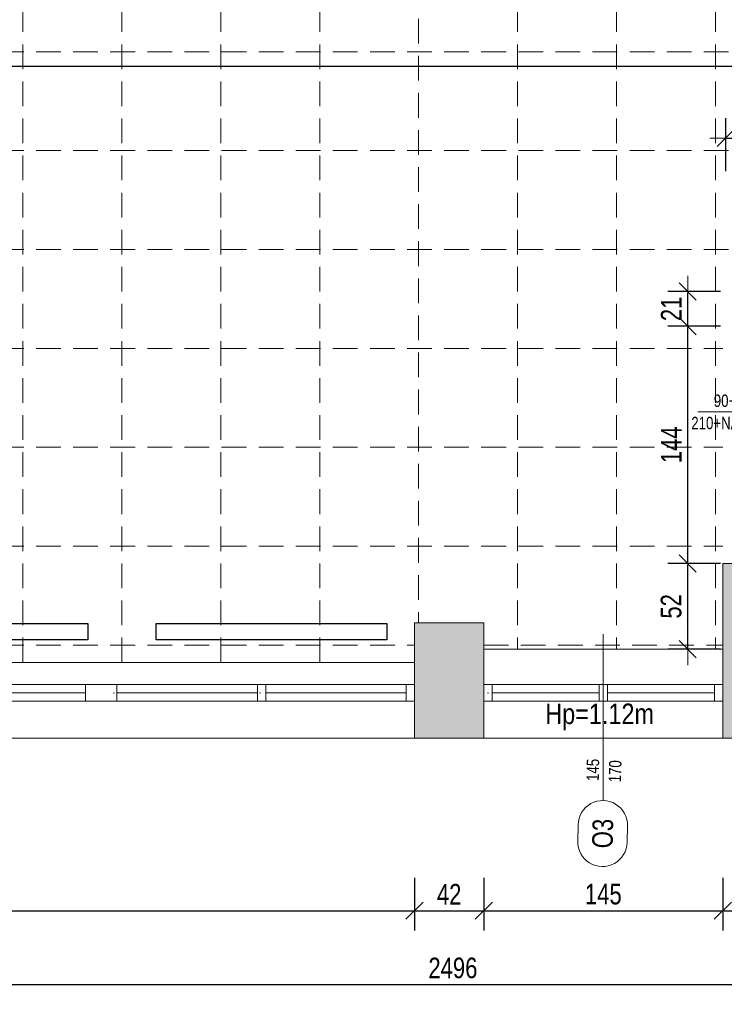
# Model space of a CAD drawing. Header units: millimetres. Extents: x 27490 to 108194, y -40520 to 41185.
# Tile 14 of 65: x 28991 to 29418, y -32314 to -31717. Entities that reach past the tile are written whole.
import ezdxf
from ezdxf.enums import TextEntityAlignment as Align

# ---------------------------------------------------------------- set-up
doc = ezdxf.new("R2010")
doc.units = ezdxf.units.MM
doc.linetypes.add('DASHEDX2', pattern=[1.5, 1, -0.5])
doc.layers.get('0').update_dxf_attribs({"lineweight": 18})
doc.layers.get('Defpoints').update_dxf_attribs({"lineweight": 18})
for name, color, linetype, lineweight in [('BA_drz', 7, 'Continuous', 18), ('BA_sym', 7, 'Continuous', 18), ('BA_txc', 1, 'Continuous', 18), ('BA_txs', 2, 'Continuous', 18), ('mm_grzejniki', 30, 'Continuous', 30), ('PG_PRZERYWANE_ŚREDNIE', 1, 'DASHEDX2', 18), ('PG_WYMIARY', 1, 'Continuous', 18), ('PG_ŚCIANY_DZIAŁOWE', 3, 'Continuous', 18), ('Przekrojowa', 60, 'Continuous', 18)]:
    doc.layers.add(name, color=color, linetype=linetype, lineweight=lineweight)
doc.styles.add('BIKTS', font='bikromsw.shx', dxfattribs={"width": 0.85})
doc.styles.add('BIKWYM', font='BIKROMSW.SHX', dxfattribs={"width": 0.8})
doc.dimstyles.new('BA_KR_50', dxfattribs={"dimscale": 0.5, "dimtxt": 25, "dimasz": 1.666667, "dimexe": 24, "dimexo": 0, "dimgap": 0, "dimtad": 0, "dimdec": 1, "dimrnd": 0.5, "dimzin": 9, "dimdsep": 46, "dimtxsty": 'BIKWYM', "dimblk": 'WYM-KR', "dimcen": 0, "dimdle": 20, "dimclrd": 256, "dimclre": 256, "dimclrt": 7, "dimadec": 0, "dimazin": 0, "dimtfac": 0.033333, "dimtdec": 1, "dimtmove": 0, "dimatfit": 3, "dimldrblk": 'WYM-KR', "dimfxl": 40, "dimfxlon": 1, "dimtvp": 0.8, "dimtolj": 1, "dimarcsym": 0})

# ---------------------------------------------------------------- blocks, each defined once
blk = doc.blocks.new('symdrz')
blk.add_lwpolyline([(-10, -30, -1), (-10, 30), (10, 30, -1), (10, -30)], format="xyb", close=True)
at = {"style": 'BIKTS', "width": 0.8}
blk.add_attdef('SZERDRZ', text='', height=25, dxfattribs=at).set_placement((77.1, 8.8), align=Align.CENTER)
blk.add_attdef('SYMDRZ', text='', height=25, dxfattribs=at).set_placement((0, 0), align=Align.MIDDLE)
blk.add_attdef('WYSDRZ', text='', height=25, dxfattribs=at).set_placement((77.1, -9.5), align=Align.TOP_CENTER)
blk = doc.blocks.new('dr1h901')
at = {"color": 0}
blk.add_line((-0.5, 0), (-0.5, 1), dxfattribs=at)
blk.add_line((0, 0.3622), (0, -0.2655))
blk.add_arc((-0.5, 0), 1, 0, 90, dxfattribs=at)
blk = doc.blocks.new('WYM-KR')
at = {"linetype": 'ByBlock'}
blk.add_line((11.52, 0), (-11.52, 0), dxfattribs=at)
at = {"color": 7, "linetype": 'ByBlock'}
blk.add_line((6.24, 6.24), (-6.24, -6.24), dxfattribs=at)
blk = doc.blocks.new('*D852')
at = {"layer": 'Defpoints', "color": 0, "transparency": 16777216}
for p in [(29395.91, -32046.48), (29417.24, -32046.48), (29417.24, -32098.48)]:
    blk.add_point(p, dxfattribs=at)
at = {"layer": 'PG_WYMIARY', "lineweight": -2, "transparency": 16777216}
for p, q in [((29415.91, -32046.48), (29383.91, -32046.48)), ((29395.91, -32097.64), (29395.91, -32047.31)), ((29415.91, -32098.48), (29383.91, -32098.48))]:
    blk.add_line(p, q, dxfattribs=at)
at = {"layer": 'PG_WYMIARY', "lineweight": -2, "transparency": 16777216, "xscale": 0.8333333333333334, "yscale": 0.8333333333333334, "zscale": 0.8333333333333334}
for p, rotation in [((29395.91, -32046.48), 90), ((29395.91, -32098.48), 270)]:
    blk.add_blockref('WYM-KR', p, dxfattribs=dict(at, rotation=rotation))
at = {"layer": 'PG_WYMIARY', "color": 7, "transparency": 16777216, "insert": (29385.91, -32072.48), "char_height": 12.5, "attachment_point": 5, "rotation": 90, "style": 'BIKWYM'}
blk.add_mtext('\\A1;52', dxfattribs=at)
blk = doc.blocks.new('*D853')
at = {"layer": 'Defpoints', "color": 0, "transparency": 16777216}
for p in [(29395.91, -31902.48), (29420.99, -31902.48), (29417.24, -32046.48)]:
    blk.add_point(p, dxfattribs=at)
at = {"layer": 'PG_WYMIARY', "lineweight": -2, "transparency": 16777216}
for p, q in [((29415.91, -31902.48), (29383.91, -31902.48)), ((29395.91, -32045.64), (29395.91, -31903.31)), ((29415.91, -32046.48), (29383.91, -32046.48))]:
    blk.add_line(p, q, dxfattribs=at)
at = {"layer": 'PG_WYMIARY', "lineweight": -2, "transparency": 16777216, "xscale": 0.8333333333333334, "yscale": 0.8333333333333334, "zscale": 0.8333333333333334}
for p, rotation in [((29395.91, -31902.48), 90), ((29395.91, -32046.48), 270)]:
    blk.add_blockref('WYM-KR', p, dxfattribs=dict(at, rotation=rotation))
at = {"layer": 'PG_WYMIARY', "color": 7, "transparency": 16777216, "insert": (29385.91, -31974.48), "char_height": 12.5, "attachment_point": 5, "rotation": 90, "style": 'BIKWYM'}
blk.add_mtext('\\A1;144', dxfattribs=at)
blk = doc.blocks.new('*D854')
at = {"layer": 'Defpoints', "color": 0, "transparency": 16777216}
for p in [(29395.91, -31881.48), (29418.99, -31881.48), (29420.99, -31902.48)]:
    blk.add_point(p, dxfattribs=at)
at = {"layer": 'PG_WYMIARY', "lineweight": -2, "transparency": 16777216}
for p, q in [((29415.91, -31881.48), (29383.91, -31881.48)), ((29395.91, -31901.64), (29395.91, -31882.31)), ((29415.91, -31902.48), (29383.91, -31902.48))]:
    blk.add_line(p, q, dxfattribs=at)
at = {"layer": 'PG_WYMIARY', "lineweight": -2, "transparency": 16777216, "xscale": 0.8333333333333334, "yscale": 0.8333333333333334, "zscale": 0.8333333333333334}
for p, rotation in [((29395.91, -31881.48), 90), ((29395.91, -31902.48), 270)]:
    blk.add_blockref('WYM-KR', p, dxfattribs=dict(at, rotation=rotation))
at = {"layer": 'PG_WYMIARY', "color": 7, "transparency": 16777216, "insert": (29385.91, -31891.98), "char_height": 12.5, "attachment_point": 5, "rotation": 90, "style": 'BIKWYM'}
blk.add_mtext('\\A1;21', dxfattribs=at)
blk = doc.blocks.new('*D855')
at = {"layer": 'Defpoints', "color": 0, "transparency": 16777216}
for p in [(29432.99, -31788.34), (29418.99, -31881.48), (29432.99, -31881.48)]:
    blk.add_point(p, dxfattribs=at)
at = {"layer": 'PG_WYMIARY', "lineweight": -2, "transparency": 16777216}
for p, q in [((29425.99, -31788.34), (29431.47, -31770.09)), ((29431.47, -31770.09), (29446.23, -31770.09)), ((29418.99, -31808.34), (29418.99, -31776.34)), ((29432.99, -31808.34), (29432.99, -31776.34)), ((29419.82, -31788.34), (29432.16, -31788.34))]:
    blk.add_line(p, q, dxfattribs=at)
at = {"layer": 'PG_WYMIARY', "lineweight": -2, "transparency": 16777216, "xscale": 0.8333333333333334, "yscale": 0.8333333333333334, "zscale": 0.8333333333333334, "rotation": 180}
blk.add_blockref('WYM-KR', (29418.99, -31788.34), dxfattribs=at)
at = {"layer": 'PG_WYMIARY', "lineweight": -2, "transparency": 16777216, "xscale": 0.8333333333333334, "yscale": 0.8333333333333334, "zscale": 0.8333333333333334}
blk.add_blockref('WYM-KR', (29432.99, -31788.34), dxfattribs=at)
at = {"layer": 'PG_WYMIARY', "color": 7, "transparency": 16777216, "insert": (29438.85, -31760.09), "char_height": 12.5, "attachment_point": 5, "style": 'BIKWYM'}
blk.add_mtext('\\A1;14', dxfattribs=at)
blk = doc.blocks.new('*D805')
at = {"layer": 'Defpoints', "color": 0, "transparency": 16777216}
for p in [(30042.24, -31744.62), (30042.24, -31914.98), (28865.74, -32106.48)]:
    blk.add_point(p, dxfattribs=at)
at = {"layer": 'PG_WYMIARY', "lineweight": -2, "transparency": 16777216}
for p, q in [((28865.74, -31764.62), (28865.74, -31732.62)), ((30042.24, -31764.62), (30042.24, -31732.62)), ((28866.57, -31744.62), (30041.41, -31744.62))]:
    blk.add_line(p, q, dxfattribs=at)
at = {"layer": 'PG_WYMIARY', "lineweight": -2, "transparency": 16777216, "xscale": 0.8333333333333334, "yscale": 0.8333333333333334, "zscale": 0.8333333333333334, "rotation": 180}
blk.add_blockref('WYM-KR', (28865.74, -31744.62), dxfattribs=at)
at = {"layer": 'PG_WYMIARY', "lineweight": -2, "transparency": 16777216, "xscale": 0.8333333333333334, "yscale": 0.8333333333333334, "zscale": 0.8333333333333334}
blk.add_blockref('WYM-KR', (30042.24, -31744.62), dxfattribs=at)
at = {"layer": 'PG_WYMIARY', "color": 7, "transparency": 16777216, "insert": (29453.99, -31734.62), "char_height": 12.5, "attachment_point": 5, "style": 'BIKWYM'}
blk.add_mtext('\\A1;1177', dxfattribs=at)
blk = doc.blocks.new('*D746')
at = {"layer": 'Defpoints', "color": 0, "transparency": 16777216}
for p in [(28673.24, -32152.48), (29230.24, -32152.48), (29230.24, -32257.16)]:
    blk.add_point(p, dxfattribs=at)
at = {"layer": 'PG_WYMIARY', "lineweight": -2, "transparency": 16777216}
for p, q in [((28673.24, -32237.16), (28673.24, -32269.16)), ((29230.24, -32237.16), (29230.24, -32269.16)), ((28674.07, -32257.16), (29229.41, -32257.16))]:
    blk.add_line(p, q, dxfattribs=at)
at = {"layer": 'PG_WYMIARY', "lineweight": -2, "transparency": 16777216, "xscale": 0.8333333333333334, "yscale": 0.8333333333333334, "zscale": 0.8333333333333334, "rotation": 180}
blk.add_blockref('WYM-KR', (28673.24, -32257.16), dxfattribs=at)
at = {"layer": 'PG_WYMIARY', "lineweight": -2, "transparency": 16777216, "xscale": 0.8333333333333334, "yscale": 0.8333333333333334, "zscale": 0.8333333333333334}
blk.add_blockref('WYM-KR', (29230.24, -32257.16), dxfattribs=at)
at = {"layer": 'PG_WYMIARY', "color": 7, "transparency": 16777216, "insert": (28951.74, -32247.16), "char_height": 12.5, "attachment_point": 5, "style": 'BIKWYM'}
blk.add_mtext('\\A1;557', dxfattribs=at)
blk = doc.blocks.new('*D747')
at = {"layer": 'Defpoints', "color": 0, "transparency": 16777216}
for p in [(29230.24, -32152.48), (29272.24, -32152.48), (29272.24, -32257.16)]:
    blk.add_point(p, dxfattribs=at)
at = {"layer": 'PG_WYMIARY', "lineweight": -2, "transparency": 16777216}
for p, q in [((29230.24, -32237.16), (29230.24, -32269.16)), ((29272.24, -32237.16), (29272.24, -32269.16)), ((29231.07, -32257.16), (29271.41, -32257.16))]:
    blk.add_line(p, q, dxfattribs=at)
at = {"layer": 'PG_WYMIARY', "lineweight": -2, "transparency": 16777216, "xscale": 0.8333333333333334, "yscale": 0.8333333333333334, "zscale": 0.8333333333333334, "rotation": 180}
blk.add_blockref('WYM-KR', (29230.24, -32257.16), dxfattribs=at)
at = {"layer": 'PG_WYMIARY', "lineweight": -2, "transparency": 16777216, "xscale": 0.8333333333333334, "yscale": 0.8333333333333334, "zscale": 0.8333333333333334}
blk.add_blockref('WYM-KR', (29272.24, -32257.16), dxfattribs=at)
at = {"layer": 'PG_WYMIARY', "color": 7, "transparency": 16777216, "insert": (29251.24, -32247.16), "char_height": 12.5, "attachment_point": 5, "style": 'BIKWYM'}
blk.add_mtext('\\A1;42', dxfattribs=at)
blk = doc.blocks.new('*D748')
at = {"layer": 'Defpoints', "color": 0, "transparency": 16777216}
for p in [(29272.24, -32152.48), (29417.24, -32152.48), (29417.24, -32257.16)]:
    blk.add_point(p, dxfattribs=at)
at = {"layer": 'PG_WYMIARY', "lineweight": -2, "transparency": 16777216}
for p, q in [((29272.24, -32237.16), (29272.24, -32269.16)), ((29417.24, -32237.16), (29417.24, -32269.16)), ((29273.07, -32257.16), (29416.41, -32257.16))]:
    blk.add_line(p, q, dxfattribs=at)
at = {"layer": 'PG_WYMIARY', "lineweight": -2, "transparency": 16777216, "xscale": 0.8333333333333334, "yscale": 0.8333333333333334, "zscale": 0.8333333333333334, "rotation": 180}
blk.add_blockref('WYM-KR', (29272.24, -32257.16), dxfattribs=at)
at = {"layer": 'PG_WYMIARY', "lineweight": -2, "transparency": 16777216, "xscale": 0.8333333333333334, "yscale": 0.8333333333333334, "zscale": 0.8333333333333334}
blk.add_blockref('WYM-KR', (29417.24, -32257.16), dxfattribs=at)
at = {"layer": 'PG_WYMIARY', "color": 7, "transparency": 16777216, "insert": (29344.74, -32247.16), "char_height": 12.5, "attachment_point": 5, "style": 'BIKWYM'}
blk.add_mtext('\\A1;145', dxfattribs=at)
blk = doc.blocks.new('*D749')
at = {"layer": 'Defpoints', "color": 0, "transparency": 16777216}
for p in [(29417.24, -32152.48), (29466.74, -32152.48), (29466.74, -32257.16)]:
    blk.add_point(p, dxfattribs=at)
at = {"layer": 'PG_WYMIARY', "lineweight": -2, "transparency": 16777216}
for p, q in [((29417.24, -32237.16), (29417.24, -32269.16)), ((29466.74, -32237.16), (29466.74, -32269.16)), ((29418.07, -32257.16), (29465.91, -32257.16))]:
    blk.add_line(p, q, dxfattribs=at)
at = {"layer": 'PG_WYMIARY', "lineweight": -2, "transparency": 16777216, "xscale": 0.8333333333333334, "yscale": 0.8333333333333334, "zscale": 0.8333333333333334, "rotation": 180}
blk.add_blockref('WYM-KR', (29417.24, -32257.16), dxfattribs=at)
at = {"layer": 'PG_WYMIARY', "lineweight": -2, "transparency": 16777216, "xscale": 0.8333333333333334, "yscale": 0.8333333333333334, "zscale": 0.8333333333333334}
blk.add_blockref('WYM-KR', (29466.74, -32257.16), dxfattribs=at)
at = {"layer": 'PG_WYMIARY', "color": 7, "transparency": 16777216, "insert": (29441.99, -32247.16), "char_height": 12.5, "attachment_point": 5, "style": 'BIKWYM'}
blk.add_mtext('\\A1;50', dxfattribs=at)
blk = doc.blocks.new('*D756')
at = {"layer": 'Defpoints', "color": 0, "transparency": 16777216}
for p in [(28005.74, -32152.48), (30501.3, -32152.48), (30501.3, -32301.96)]:
    blk.add_point(p, dxfattribs=at)
at = {"layer": 'PG_WYMIARY', "lineweight": -2, "transparency": 16777216}
for p, q in [((28005.74, -32281.96), (28005.74, -32313.96)), ((30501.3, -32281.96), (30501.3, -32313.96)), ((28006.57, -32301.96), (30500.46, -32301.96))]:
    blk.add_line(p, q, dxfattribs=at)
at = {"layer": 'PG_WYMIARY', "lineweight": -2, "transparency": 16777216, "xscale": 0.8333333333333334, "yscale": 0.8333333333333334, "zscale": 0.8333333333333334, "rotation": 180}
blk.add_blockref('WYM-KR', (28005.74, -32301.96), dxfattribs=at)
at = {"layer": 'PG_WYMIARY', "lineweight": -2, "transparency": 16777216, "xscale": 0.8333333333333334, "yscale": 0.8333333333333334, "zscale": 0.8333333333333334}
blk.add_blockref('WYM-KR', (30501.3, -32301.96), dxfattribs=at)
at = {"layer": 'PG_WYMIARY', "color": 7, "transparency": 16777216, "insert": (29253.52, -32291.96), "char_height": 12.5, "attachment_point": 5, "style": 'BIKWYM'}
blk.add_mtext('\\A1;2496', dxfattribs=at)
blk = doc.blocks.new('A$C52335042')
at = {"layer": 'mm_grzejniki', "lineweight": 30}
for points in [[(-1547.67, -2.37), (-1407.67, -2.37), (-1407.67, -12.37), (-1547.67, -12.37)], [(-1366.27, -2.37), (-1226.27, -2.37), (-1226.27, -12.37), (-1366.27, -12.37)]]:
    blk.add_lwpolyline(points, close=True, dxfattribs=at)

msp = doc.modelspace()

# ---------------------------------------------------------------- hatches: boundary and pattern name
at = {"layer": 'PG_ŚCIANY_DZIAŁOWE', "true_color": 0x939598, "transparency": 33554610}
h = msp.add_hatch(color=252, dxfattribs=at)
h.dxf.hatch_style = 1
h.paths.add_polyline_path([(29466.74, -32098.48), (29433.24, -32098.48), (29433.24, -32046.48), (29417.24, -32046.48), (29417.24, -32152.48), (29466.74, -32152.48)])
h = msp.add_hatch(color=252, dxfattribs=at)
h.dxf.hatch_style = 1
h.paths.add_polyline_path([(29230.24, -32152.48), (29272.24, -32152.48), (29272.24, -32082.48), (29230.24, -32082.48)])

# ---------------------------------------------------------------- linework, layer by layer
for p, q in [((29417.24, -32046.48), (29417.24, -32152.48)), ((29272.24, -32082.48), (29230.24, -32082.48)), ((29230.24, -32082.48), (29230.24, -32152.48)), ((29272.24, -32082.48), (29272.24, -32152.48)), ((29417.24, -32098.48), (29272.24, -32098.48)), ((29230.24, -32106.48), (28865.74, -32106.48)), ((29230.24, -32119.98), (28867.74, -32119.98)), ((29030.74, -32119.98), (29030.74, -32129.98)), ((29049.74, -32119.98), (29049.74, -32129.98)), ((29134.99, -32119.98), (29134.99, -32129.98)), ((29139.99, -32119.98), (29134.99, -32119.98)), ((29139.99, -32119.98), (29139.99, -32129.98)), ((29225.24, -32119.98), (29225.24, -32129.98)), ((29230.24, -32119.98), (29230.24, -32129.98)), ((29230.24, -32119.98), (29230.24, -32129.98)), ((29272.24, -32119.98), (29272.24, -32129.98)), ((29272.24, -32119.98), (29272.24, -32129.98)), ((29417.24, -32119.98), (29272.24, -32119.98)), ((29277.24, -32119.98), (29277.24, -32129.98)), ((29342.24, -32129.98), (29342.24, -32119.98)), ((29347.24, -32129.98), (29347.24, -32119.98)), ((29412.24, -32119.98), (29412.24, -32129.98)), ((29417.24, -32119.98), (29417.24, -32129.98)), ((28865.74, -32129.98), (29230.24, -32129.98)), ((29030.74, -32124.98), (28951.74, -32124.98)), ((29134.99, -32124.98), (29049.74, -32124.98)), ((29225.24, -32124.98), (29139.99, -32124.98)), ((29272.24, -32129.98), (29417.24, -32129.98)), ((29342.24, -32124.98), (29277.24, -32124.98)), ((29412.24, -32124.98), (29347.24, -32124.98)), ((29466.74, -32152.48), (28005.74, -32152.48))]:
    msp.add_line(p, q)
at = {"lineweight": 20}
for p, q in [((29433.24, -32046.48), (29417.24, -32046.48)), ((29344.74, -32190.34), (29344.74, -32089.29))]:
    msp.add_line(p, q, dxfattribs=at)
for p in [(29047.99, -32124.98), (29047.99, -32124.98), (29047.99, -32124.98), (29047.99, -32124.98), (29047.99, -32124.98), (29136.62, -32124.98), (29136.62, -32124.98), (29136.62, -32124.98), (29136.62, -32124.98), (29136.62, -32124.98), (29274.74, -32124.98)]:
    msp.add_point(p)
at = {"layer": 'PG_PRZERYWANE_ŚREDNIE', "color": 251, "lineweight": 15, "ltscale": 15, "true_color": 0x636466}
for p, q in [((28992.74, -31326.48), (28992.74, -32106.48)), ((29052.74, -31326.48), (29052.74, -32106.48)), ((29112.74, -31326.48), (29112.74, -32106.48)), ((29172.74, -31326.48), (29172.74, -32106.48)), ((29292.74, -31326.48), (29292.74, -32098.48)), ((29352.74, -31326.48), (29352.74, -32098.48)), ((29412.74, -31326.48), (29412.74, -32098.48)), ((29232.74, -31513.48), (29232.74, -32082.48)), ((28865.74, -31735.98), (30042.24, -31735.98)), ((28865.74, -31795.98), (30042.24, -31795.98)), ((28865.74, -31855.98), (30042.24, -31855.98)), ((28865.74, -31915.98), (29417.24, -31915.98)), ((28865.74, -31975.98), (29417.24, -31975.98)), ((28865.74, -32035.98), (29417.24, -32035.98)), ((28865.74, -32095.98), (29230.24, -32095.98)), ((29272.24, -32095.98), (29417.24, -32095.98))]:
    msp.add_line(p, q, dxfattribs=at)

# ---------------------------------------------------------------- block references
at = {"layer": 'BA_drz', "color": 18, "true_color": 0x000000, "xscale": 90, "yscale": 90, "zscale": -90, "rotation": 269.9999999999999}
msp.add_blockref('dr1h901', (29425.99, -31954.48), dxfattribs=at)
at = {"layer": 'BA_sym', "color": 18, "true_color": 0x000000}
ref = msp.add_blockref('symdrz', (29478.59, -31954.48), dxfattribs=dict(at, xscale=0.5000000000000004, yscale=0.5000000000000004, zscale=0.5000000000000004, rotation=2.364552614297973e-06))
ref.add_attrib('Symdrz', 'Dw8', dxfattribs={"height": 12.5, "rotation": 0, "style": 'BIKTS', "width": 0.8}).set_placement((29478.59, -31954.48), align=Align.MIDDLE_CENTER)
ref.add_attrib('Szerdrz', '90+40', dxfattribs={"layer": 'BA_txc', "height": 7.5, "rotation": 0, "style": 'BIKTS', "width": 0.8}).set_placement((29423.03, -31947.73), align=Align.MIDDLE_CENTER)
ref.add_attrib('Wysdrz', '210+NAŚW70', dxfattribs={"layer": 'BA_txc', "height": 7.5, "rotation": 0, "style": 'BIKTS', "width": 0.8}).set_placement((29423.64, -31961.23), align=Align.MIDDLE_CENTER)
ref = msp.add_blockref('symdrz', (29344.32, -32210.34), dxfattribs=dict(at, xscale=0.5000000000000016, yscale=0.5000000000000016, zscale=0.5000000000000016, rotation=268.7952046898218))
ref.add_attrib('Symdrz', 'O3', dxfattribs={"height": 12.5, "rotation": 88.7952, "style": 'BIKTS', "width": 0.8}).set_placement((29344.32, -32210.34), align=Align.MIDDLE_CENTER)
ref.add_attrib('Szerdrz', '170', dxfattribs={"layer": 'BA_txc', "height": 7.5, "rotation": 88.7952, "style": 'BIKTS', "width": 0.8}).set_placement((29351.87, -32172.56), align=Align.MIDDLE_CENTER)
ref.add_attrib('Wysdrz', '145', dxfattribs={"layer": 'BA_txc', "height": 7.5, "rotation": 88.7952, "style": 'BIKTS', "width": 0.8}).set_placement((29338.38, -32171.71), align=Align.MIDDLE_CENTER)
at = {"layer": 'Przekrojowa'}
msp.add_blockref('A$C52335042', (30439.74, -32080.48), dxfattribs=at)

# ---------------------------------------------------------------- texts
at = {"layer": 'BA_txs', "color": 18, "true_color": 0x000000, "style": 'BIKTS', "width": 0.85}
msp.add_text('Hp=1.12m', height=12.5, dxfattribs=at).set_placement((29309.54, -32143.95))

# ---------------------------------------------------------------- dimensions: what is measured, and where the dimension line sits
at = {"layer": 'PG_WYMIARY'}
for base, p1, p2, picture, middle in [((30042.24077459, -31744.61560122), (28865.74077459, -32106.47558061), (30042.24077459, -31914.97558061), '*D805', (29453.99077459, -31734.61560122)), ((29432.99, -31788.34), (29418.99, -31881.48), (29432.99, -31881.48), '*D855', (29431.47, -31760.09)), ((30501.3, -32301.96), (28005.74, -32152.48), (30501.3, -32152.48), '*D756', (29253.52, -32291.96)), ((29230.24, -32257.16), (28673.24, -32152.48), (29230.24, -32152.48), '*D746', (28951.74, -32247.16)), ((29272.24, -32257.16), (29230.24, -32152.48), (29272.24, -32152.48), '*D747', (29251.24, -32247.16)), ((29417.24, -32257.16), (29272.24, -32152.48), (29417.24, -32152.48), '*D748', (29344.74, -32247.16)), ((29466.74077459, -32257.15988449), (29417.24077459, -32152.47558061), (29466.74077459, -32152.47558061), '*D749', (29441.99077459, -32247.15988449))]:
    dim = msp.add_linear_dim(base=base, p1=p1, p2=p2, dimstyle='BA_KR_50', override={"dimdec": 0, "dimtmove": 1}, dxfattribs=at)
    dim.commit()
    dim.dimension.update_dxf_attribs({"geometry": picture, "text_midpoint": middle})
for base, p1, p2, picture, middle in [((29395.91, -31881.48), (29420.99, -31902.48), (29418.99, -31881.48), '*D854', (29385.91, -31891.98)), ((29395.91, -31902.48), (29417.24, -32046.48), (29420.99, -31902.48), '*D853', (29385.91, -31974.48)), ((29395.91, -32046.48), (29417.24, -32098.48), (29417.24, -32046.48), '*D852', (29385.91, -32072.48))]:
    dim = msp.add_linear_dim(base=base, p1=p1, p2=p2, angle=90, dimstyle='BA_KR_50', override={"dimdec": 0, "dimtmove": 1}, dxfattribs=at)
    dim.commit()
    dim.dimension.update_dxf_attribs({"geometry": picture, "text_midpoint": middle})

doc.saveas('drawing.dxf')
